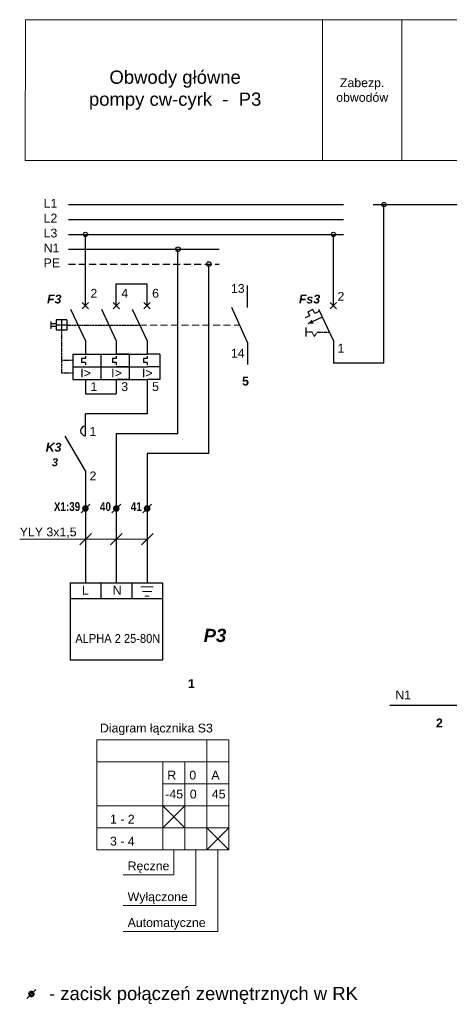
# Model space of a CAD drawing. Header units: millimetres. Extents: x 624 to 871, y 73 to 297.
# Tile 1 of 2: x 624 to 722, y 73 to 297. Entities that reach past the tile are written whole.
import ezdxf

# ---------------------------------------------------------------- set-up
doc = ezdxf.new("R2010")
doc.units = ezdxf.units.MM
doc.header["$LTSCALE"] = 0.25
doc.header["$MEASUREMENT"] = 0
doc.linetypes.add('HIDDEN', pattern=[9.525, 6.35, -3.175])
for name, color, linetype, lineweight in [('Elementy', 3, 'Continuous', 30), ('Opisy', 2, 'Continuous', 20), ('Połączenia', 1, 'Continuous', 25), ('Tabelka', 7, 'Continuous', 20)]:
    doc.layers.add(name, color=color, linetype=linetype, lineweight=lineweight)
for name, color, linetype in [('schrack-additional', 7, 'Continuous'), ('schrack-artno', 7, 'Continuous'), ('schrack-descr', 7, 'Continuous'), ('schrack-symbol', 7, 'Continuous'), ('SCHRACK_S', 1, 'Continuous')]:
    doc.layers.add(name, color=color, linetype=linetype)
doc.styles.add('p', font='arial.ttf', dxfattribs={"height": 3})
doc.styles.add('pd', font='arialbi.ttf', dxfattribs={"height": 3})
doc.styles.add('pm', font='arial.ttf', dxfattribs={"height": 2})
doc.styles.add('pmb', font='arialbd.ttf', dxfattribs={"height": 2})
doc.styles.add('Projekt', font='arial.ttf', dxfattribs={"height": 3})
doc.styles.add('Projekt duzy', font='arialbi.ttf', dxfattribs={"height": 4})
doc.styles.get("Standard").update_dxf_attribs({"font": 'arial.ttf', "height": 8})
doc.styles.add('styl', font='simplex_.ttf')

# ---------------------------------------------------------------- blocks, each defined once
blk = doc.blocks.new('BE400301_w')
at = {"layer": 'SCHRACK_S'}
for p, q in [((0, -5), (0, 0)), ((7, -5), (7, 0)), ((14, -5), (14, 0)), ((0, -13), (0, -16)), ((7, -13), (7, -16)), ((14, -13), (14, -16))]:
    blk.add_line(p, q, dxfattribs=at)
at = {"layer": 'SCHRACK_S', "color": 4}
for p, q in [((0.71, -5.71), (-0.71, -4.29)), ((-0.71, -5.71), (0.71, -4.29)), ((6.29, -5.71), (7.71, -4.29)), ((7.71, -5.71), (6.29, -4.29)), ((14.71, -5.71), (13.29, -4.29)), ((13.29, -5.71), (14.71, -4.29)), ((-7.86, -8.55), (-7.86, -10.2)), ((-4.22, -8.17), (-6.62, -8.17)), ((-6.62, -8.17), (-6.62, -10.57)), ((-5.42, -8.17), (-5.42, -10.57)), ((-4.22, -8.17), (-4.22, -10.57)), ((-6.62, -9.07), (-7.86, -9.07)), ((-6.62, -9.68), (-7.86, -9.68)), ((-4.22, -9.37), (-6.62, -9.37)), ((-4.22, -10.57), (-6.62, -10.57)), ((-2.89, -16), (-2.89, -18.88)), ((0, -17.01), (-0.86, -17.01)), ((-0.86, -17.01), (-0.86, -17.87)), ((0, -17.87), (-0.86, -17.87)), ((0, -16), (7, -16)), ((0, -16.43), (0, -17.01)), ((0, -17.87), (0, -18.45)), ((3.5, -16), (3.5, -21.76)), ((6.14, -17.01), (6.14, -17.87)), ((7, -17.01), (6.14, -17.01)), ((7, -17.87), (6.14, -17.87)), ((7, -16), (14, -16)), ((7, -16.43), (7, -17.01)), ((7, -17.87), (7, -18.45)), ((9.89, -16), (9.89, -21.76)), ((13.14, -17.01), (13.14, -17.87)), ((14, -17.01), (13.14, -17.01)), ((14, -17.87), (13.14, -17.87)), ((14, -16.43), (14, -17.01)), ((14, -17.87), (14, -18.45)), ((16.89, -16), (16.89, -21.76)), ((-2.89, -18.88), (-2.89, -21.76)), ((0, -18.88), (7, -18.88)), ((7, -18.88), (14, -18.88)), ((0, -21.76), (7, -21.76)), ((7, -21.76), (14, -21.76))]:
    blk.add_line(p, q, dxfattribs=at)
at = {"layer": 'SCHRACK_S', "color": 1}
for p, q in [((-3.38, -5.75), (0, -13)), ((3.62, -5.75), (7, -13)), ((10.62, -5.75), (14, -13)), ((0, -21.76), (0, -25)), ((7, -21.76), (7, -25)), ((14, -21.76), (14, -25))]:
    blk.add_line(p, q, dxfattribs=at)
at = {"layer": 'SCHRACK_S', "color": 4, "linetype": 'HIDDEN', "ltscale": 0.1}
for p, q in [((-5.42, -10.57), (-5.42, -20.32)), ((-4.22, -9.37), (-1.69, -9.37)), ((-1.69, -9.37), (5.31, -9.37)), ((5.31, -9.37), (12.31, -9.37)), ((-2.89, -17.44), (-5.42, -17.44)), ((-2.89, -20.32), (-5.42, -20.32))]:
    blk.add_line(p, q, dxfattribs=at)
at = {"layer": 'SCHRACK_S', "color": 4, "linetype": 'Continuous'}
for p, q in [((-2.89, -16), (0, -16)), ((9.89, -16), (7, -16)), ((16.89, -16), (14, -16)), ((-2.89, -18.88), (0, -18.88)), ((9.89, -18.88), (7, -18.88)), ((16.89, -18.88), (14, -18.88)), ((-2.89, -21.76), (0, -21.76)), ((9.89, -21.76), (7, -21.76)), ((16.89, -21.76), (14, -21.76))]:
    blk.add_line(p, q, dxfattribs=at)
at = {"layer": 'schrack-additional', "style": 'styl', "flags": 8}
blk.add_attdef('ADDITIONAL', (19, -13.1), '', height=1.7, dxfattribs=at)
at = {"layer": 'schrack-artno', "style": 'styl'}
for tag, p, flags in [('ART_NO', (19, -10.4), 8), ('ARTICLE_NUMBER', (19, -15.8), 3)]:
    blk.add_attdef(tag, p, '', height=1.7, dxfattribs=dict(at, flags=flags))
at = {"layer": 'schrack-descr', "style": 'styl', "flags": 8}
blk.add_attdef('DESCRIPTION', (19, -7.7), '', height=1.7, dxfattribs=at)
at = {"layer": 'schrack-symbol', "style": 'styl', "flags": 8}
blk.add_attdef('SYMBOL', (19, -5), '', height=2.5, dxfattribs=at)
at = {"layer": 'SCHRACK_S', "color": 3}
for s, p in [('2', (1.13, -3.16)), ('4', (8.13, -3.16)), ('6', (15.13, -3.16)), ('1', (1.13, -24.36)), ('3', (8.13, -24.36)), ('5', (15.13, -24.36))]:
    blk.add_text(s, height=2, dxfattribs=at).set_placement(p)
at = {"layer": 'SCHRACK_S', "color": 4}
for p in [(-1.17, -21.27), (5.83, -21.27), (12.83, -21.27)]:
    blk.add_text('I>', height=2.016, dxfattribs=at).set_placement(p)
blk = doc.blocks.new('STYK1Z')
at = {"layer": 'SCHRACK_S'}
for p, q in [((10, 4), (10, 9)), ((10, -4), (6.42, 4)), ((10, -4), (10, -9))]:
    blk.add_line(p, q, dxfattribs=at)
blk = doc.blocks.new('BS618106_w')
at = {"layer": 'SCHRACK_S'}
for p, q in [((0, -5), (0, 0)), ((0, -13), (0, -18))]:
    blk.add_line(p, q, dxfattribs=at)
at = {"layer": 'SCHRACK_S', "color": 4}
for p, q in [((-0.71, -5.71), (0.71, -4.29)), ((0.71, -5.71), (-0.71, -4.29)), ((-4.66, -5.84), (-5.75, -6.35)), ((-5.33, -7.26), (-5.75, -6.35)), ((-4.24, -6.75), (-4.66, -5.84)), ((-3.15, -6.24), (-4.24, -6.75)), ((-5.33, -7.26), (-6.41, -7.76)), ((-2.53, -7.58), (-5.79, -9.1)), ((-6.27, -9.97), (-6.27, -11.97))]:
    blk.add_line(p, q, dxfattribs=at)
at = {"layer": 'SCHRACK_S', "color": 1}
blk.add_line((-3.38, -5.75), (0, -13), dxfattribs=at)
at = {"layer": 'SCHRACK_S', "color": 4, "linetype": 'HIDDEN', "ltscale": 0.05}
for p, q in [((-4.84, -10.97), (-6.27, -10.97)), ((-4.27, -11.97), (-4.84, -10.97)), ((-4.27, -11.97), (-3.69, -10.97))]:
    blk.add_line(p, q, dxfattribs=at)
at = {"layer": 'SCHRACK_S', "color": 4, "linetype": 'HIDDEN', "ltscale": 0.1}
blk.add_line((-3.69, -10.97), (-0.95, -10.97), dxfattribs=at)
at = {"layer": 'SCHRACK_S', "color": 4}
blk.add_lwpolyline([(-5.79, -9.1, 0, 1, 0), (-4.7, -8.59, 1, 1, 0)], format="xyseb", dxfattribs=at)
at = {"layer": 'schrack-additional', "style": 'styl', "flags": 8}
blk.add_attdef('ADDITIONAL', (3, -13.1), '', height=1.7, dxfattribs=at)
at = {"layer": 'schrack-artno', "style": 'styl'}
for tag, p, flags in [('ART_NO', (3, -10.4), 8), ('ARTICLE_NUMBER', (3, -15.8), 3)]:
    blk.add_attdef(tag, p, '', height=1.7, dxfattribs=dict(at, flags=flags))
at = {"layer": 'schrack-descr', "style": 'styl', "flags": 8}
blk.add_attdef('DESCRIPTION', (3, -7.7), '', height=1.7, dxfattribs=at)
at = {"layer": 'schrack-symbol', "style": 'styl', "flags": 8}
blk.add_attdef('SYMBOL', (3, -5), '', height=2.5, dxfattribs=at)
at = {"layer": 'SCHRACK_S', "color": 3}
for s, p in [('2', (0.93, -3.86)), ('1', (0.93, -15.63))]:
    blk.add_text(s, height=2, dxfattribs=at).set_placement(p)
blk = doc.blocks.new('zacisk')
blk.add_line((1, 1), (-1, -1))
at = {"lineweight": 50}
blk.add_circle((0, 0), 0.5, dxfattribs=at)
blk = doc.blocks.new('Styk_stycz')
at = {"layer": 'SCHRACK_S'}
for p, q in [((1252.89, 219.91), (1252.89, 224.91)), ((1252.89, 211.91), (1248.31, 219.84)), ((1252.89, 211.91), (1252.89, 206.91))]:
    blk.add_line(p, q, dxfattribs=at)
at = {"layer": 'SCHRACK_S', "color": 4}
blk.add_arc((1252.89, 221.01), 1.1, 90, 270, dxfattribs=at)

msp = doc.modelspace()

# ---------------------------------------------------------------- linework, layer by layer
at = {"layer": 'Elementy'}
for p, q in [((635.57, 168.61), (656.57, 168.61)), ((635.57, 168.61), (635.57, 151.11)), ((642.57, 168.61), (642.57, 165.11)), ((649.57, 168.61), (649.57, 165.11)), ((656.57, 168.61), (656.57, 151.11)), ((635.57, 165.11), (656.57, 165.11)), ((635.57, 151.11), (656.57, 151.11))]:
    msp.add_line(p, q, dxfattribs=at)
at = {"layer": 'Elementy', "linetype": 'Continuous', "lineweight": 30}
for centre, radius in [((706.82, 254.55), 0.49), ((639.07, 247.79), 0.49), ((695.35, 247.79), 0.49), ((660.07, 244.41), 0.528), ((667.07, 241.03), 0.528)]:
    msp.add_circle(centre, radius, dxfattribs=at)
at = {"layer": 'Opisy', "lineweight": 20}
for p, q in [((625.4, 264.55), (625.46, 296.55)), ((625.46, 296.55), (806.61, 296.55)), ((692.88, 264.55), (692.88, 296.55)), ((710.88, 264.55), (710.88, 296.55)), ((806.61, 264.55), (625.4, 264.55)), ((640.41, 179.86), (637.79, 177.24)), ((647.41, 179.86), (644.79, 177.24)), ((654.41, 179.86), (651.79, 177.24)), ((641.65, 107.96), (641.65, 132.96)), ((641.65, 132.96), (671.65, 132.96)), ((666.65, 132.96), (666.65, 107.96)), ((671.65, 132.96), (671.65, 107.96)), ((641.65, 127.96), (671.65, 127.96)), ((656.65, 127.96), (656.65, 117.96)), ((661.65, 127.96), (661.65, 107.96)), ((656.65, 122.96), (671.65, 122.96)), ((641.65, 117.96), (671.65, 117.96)), ((656.65, 117.96), (661.65, 112.96)), ((661.65, 117.96), (656.65, 112.96)), ((656.65, 117.96), (656.65, 107.96)), ((641.65, 112.96), (671.65, 112.96)), ((666.65, 112.96), (671.65, 107.96)), ((671.65, 112.96), (666.65, 107.96)), ((641.65, 107.96), (671.65, 107.96)), ((659.15, 107.96), (659.15, 102.34)), ((664.15, 107.96), (664.15, 95.34)), ((669.15, 107.96), (669.15, 89.47)), ((659.15, 102.34), (647.65, 102.34)), ((664.15, 95.34), (647.65, 95.34)), ((669.15, 89.47), (647.65, 89.47))]:
    msp.add_line(p, q, dxfattribs=at)
at = {"layer": 'Opisy'}
for p, q in [((625.46, 296.55), (790.88, 296.55)), ((790.88, 264.55), (625.4, 264.55)), ((624.21, 178.53), (653.1, 178.55))]:
    msp.add_line(p, q, dxfattribs=at)
at = {"layer": 'Opisy', "linetype": 'HIDDEN'}
msp.add_line((651.38, 227.2), (674.06, 227.2), dxfattribs=at)
at = {"layer": 'Opisy', "linetype": 'Continuous'}
for p, q in [((651.67, 167.73), (654.47, 167.73)), ((652.02, 166.68), (654.12, 166.68)), ((653.07, 165.63), (652.58, 165.63)), ((653.07, 165.63), (653.56, 165.63))]:
    msp.add_line(p, q, dxfattribs=at)
at = {"layer": 'Połączenia', "lineweight": 30}
for p, q in [((635.19, 254.55), (697.65, 254.55)), ((704.37, 254.55), (796.93, 254.55)), ((635.19, 251.17), (697.65, 251.17)), ((635.19, 247.79), (697.65, 247.79)), ((635.19, 244.41), (669.45, 244.41))]:
    msp.add_line(p, q, dxfattribs=at)
at = {"layer": 'Połączenia'}
for p, q in [((706.82, 218.57), (706.82, 254.55)), ((639.07, 236.57), (639.07, 247.79)), ((695.35, 236.57), (695.35, 247.79)), ((660.07, 202.52), (660.07, 244.41)), ((667.07, 197.99), (667.07, 241.03)), ((646.07, 236.57), (653.07, 236.57)), ((706.82, 218.57), (695.35, 218.57)), ((639.07, 211.57), (646.07, 211.57)), ((653.07, 211.57), (653.07, 207.05)), ((653.07, 207.05), (639.07, 207.05)), ((653.07, 207.05), (639.07, 207.05)), ((660.07, 202.52), (646.07, 202.52)), ((646.07, 202.52), (646.07, 168.61)), ((660.07, 202.52), (646.07, 202.52)), ((646.07, 202.52), (646.07, 168.61)), ((667.07, 197.99), (653.07, 197.99)), ((653.07, 197.99), (653.07, 168.61)), ((667.07, 197.99), (653.07, 197.99)), ((653.07, 197.99), (653.07, 168.61)), ((639.07, 189.15), (639.07, 168.61)), ((639.07, 189.15), (639.07, 168.61)), ((708.14, 140.82), (796.61, 140.82))]:
    msp.add_line(p, q, dxfattribs=at)
at = {"layer": 'Połączenia', "linetype": 'HIDDEN', "lineweight": 30}
msp.add_line((635.19, 241.03), (669.45, 241.03), dxfattribs=at)

# ---------------------------------------------------------------- block references
at = {"layer": 'Elementy'}
for p in [(639.07, 185.53), (646.07, 185.53), (653.07, 185.53), (626.8, 75.24)]:
    msp.add_blockref('zacisk', p, dxfattribs=at)
at = {"layer": 'Opisy'}
msp.add_blockref('BS618106_w', (695.35, 236.57), dxfattribs=at)
at = {"layer": 'Połączenia'}
msp.add_blockref('Styk_stycz', (-613.82, -17.86), dxfattribs=at)
at = {"layer": 'SCHRACK_S', "color": 4}
msp.add_blockref('STYK1Z', (665.85, 227.2), dxfattribs=at)
at = {"layer": 'Tabelka'}
msp.add_blockref('BE400301_w', (639.07, 236.57), dxfattribs=at)

# ---------------------------------------------------------------- texts
at = {"layer": 'Opisy', "linetype": 'Continuous', "lineweight": 60, "style": 'Projekt'}
for s, p in [('L1', (629.59, 253.85)), ('L2', (629.59, 250.47)), ('L3', (629.59, 247.09)), ('N1', (629.59, 243.71)), ('PE', (629.59, 240.33)), ('YLY 3x1,5', (624.16, 179.2)), ('N1', (709.4, 142.18))]:
    msp.add_text(s, height=2, dxfattribs=at).set_placement(p)
at = {"layer": 'Opisy'}
for s, p in [('13', (672.09, 234.51)), ('14', (672.09, 219.82))]:
    msp.add_text(s, height=2, dxfattribs=at).set_placement(p)
at = {"layer": 'Opisy', "linetype": 'Continuous'}
for s, height, style, p in [('F3', 2, 'Projekt duzy', (630.36, 232.1)), ('Fs3', 2, 'Projekt duzy', (687.52, 232.1)), ('1', 2, 'Projekt', (640, 202.02)), ('K3', 2, 'Projekt duzy', (630.06, 198.44)), ('3', 1.8, 'Projekt duzy', (631.45, 195.12)), ('2', 2, 'Projekt', (640, 191.92)), ('L', 2, 'Projekt', (638.26, 165.96)), ('N', 2, 'Projekt', (645.26, 165.96))]:
    msp.add_text(s, height=height, dxfattribs=dict(at, style=style)).set_placement(p)
at = {"layer": 'Opisy', "lineweight": 20}
for s, height, style, p in [('5', 2, 'pmb', (674.62, 213.45)), ('P3', 3, 'pd', (665.9, 155.19)), ('1', 2, 'pmb', (662.34, 144.75)), ('1', 2, 'pmb', (662.34, 144.75)), ('Diagram łącznika S3', 2, 'Projekt', (642.36, 134.65)), ('2', 2, 'pmb', (718.63, 135.82)), ('R', 2, 'Projekt', (657.65, 123.96)), ('0', 2, 'Projekt', (662.65, 123.96)), ('A', 2, 'Projekt', (667.65, 123.96)), ('-45', 2, 'Projekt', (657.19, 119.66)), ('0', 2, 'Projekt', (662.76, 119.66)), ('45', 2, 'Projekt', (667.76, 119.66)), ('1 - 2', 2, 'Projekt', (644.65, 113.96)), ('3 - 4', 2, 'Projekt', (644.65, 108.96)), ('Ręczne', 2, 'Projekt', (648.65, 103.34)), ('Wyłączone', 2, 'Projekt', (648.65, 96.34)), ('Automatyczne', 2, 'Projekt', (648.65, 90.47)), ('- zacisk połączeń zewnętrznych w RK', 3, 'p', (630.81, 73.86))]:
    msp.add_text(s, height=height, dxfattribs=dict(at, style=style)).set_placement(p)
at = {"layer": 'Opisy', "lineweight": 20, "style": 'pmb', "width": 0.8}
for s, p in [('X1:39', (631.91, 184.96)), ('40', (642.37, 184.96)), ('41', (649.37, 184.96))]:
    msp.add_text(s, height=2, dxfattribs=at).set_placement(p)
at = {"layer": 'Opisy', "linetype": 'Continuous', "style": 'Projekt', "width": 0.9}
msp.add_text('ALPHA 2 25-80N', height=2, dxfattribs=at).set_placement((636.77, 155))
at = {"layer": 'Opisy', "insert": (659.43, 280.55), "char_height": 3, "width": 52, "attachment_point": 5, "style": 'pm'}
msp.add_mtext('{\\fArial|b0|i0|c238|p34;Obwody główne\\Ppompy cw-cyrk  -  P3}', dxfattribs=at)
at = {"layer": 'Opisy', "lineweight": 20, "insert": (701.88, 280.55), "char_height": 2, "width": 15, "attachment_point": 5, "style": 'pm'}
msp.add_mtext('{\\fArial|b0|i0|c238|p34;Zabezp.\\Pobwodów}', dxfattribs=at)

doc.saveas('drawing.dxf')
